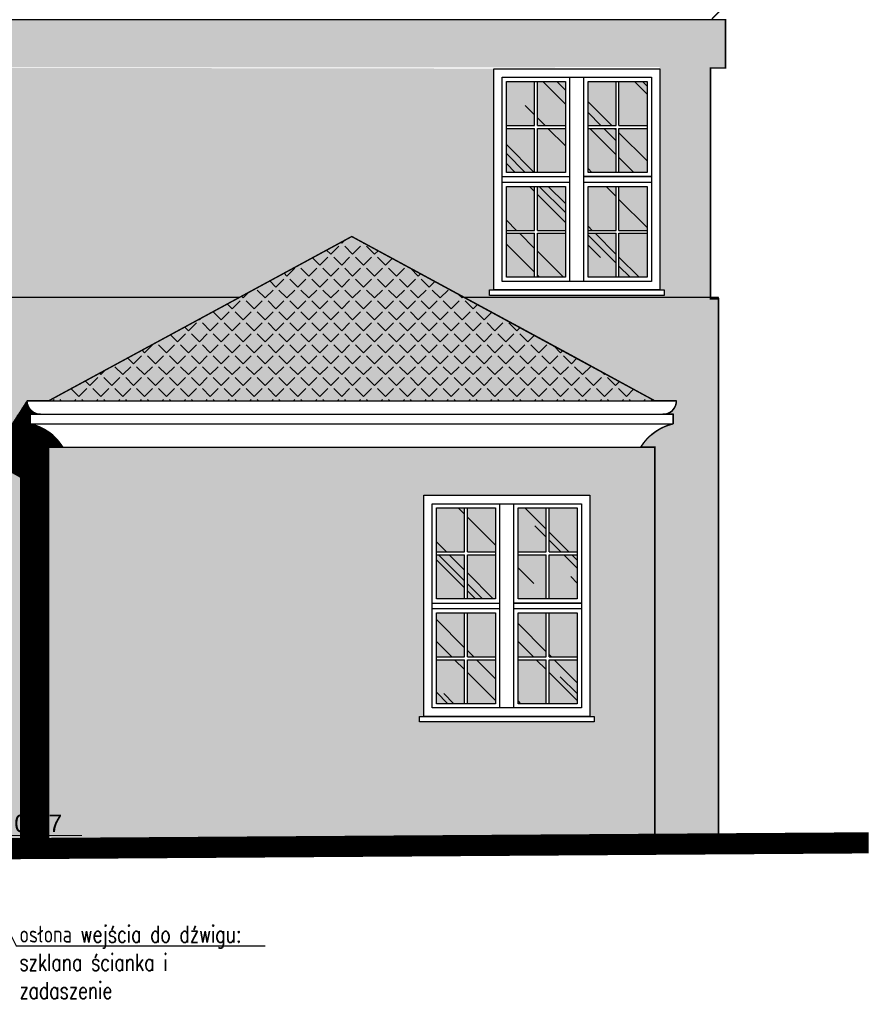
# Model space of a CAD drawing. Header units: millimetres. Extents: x -33628 to -373, y -3399 to 2697.
# Tile 11 of 99: x -31501 to -30895, y 1379 to 2078. Entities that reach past the tile are written whole.
import ezdxf
from ezdxf import colors
from ezdxf.entities.mleader import LeaderData, LeaderLine
from ezdxf.math import Vec2, Vec3

# ---------------------------------------------------------------- set-up
doc = ezdxf.new("R2010")
doc.units = ezdxf.units.MM
doc.header["$LTSCALE"] = 0.2
doc.header["$MEASUREMENT"] = 0
for name, color, linetype, true_color in [('_md-cokół', 7, 'Continuous', 0xb90000), ('_md-dach czerwień', 7, 'Continuous', 0xff7c51), ('_md-kolor 1', 7, 'Continuous', 0xffd2a8), ('_md-kolor 2', 7, 'Continuous', 0xffc31e), ('_md-szyby tło', 7, 'Continuous', 0xd6f4fe)]:
    doc.layers.add(name, color=color, linetype=linetype, true_color=true_color)
for name, color, linetype in [('_MD-DACHÓWKA', 7, 'Continuous'), ('_md-elewacje', 7, 'Continuous'), ('_md-elewacje-obrysowe', 2, 'Continuous'), ('A-opis', 7, 'Continuous'), ('A-szkło', 154, 'Continuous'), ('A-teren', 7, 'Continuous')]:
    doc.layers.add(name, color=color, linetype=linetype)
doc.layers.add('A_OPIS', color=2, linetype='Continuous', lineweight=13)
doc.styles.add('Arch-Dim', font='romans.shx', dxfattribs={"width": 0.75})
doc.styles.add('ODNOŚNIKI', font='arial.ttf')

# ---------------------------------------------------------------- blocks, each defined once
blk = doc.blocks.new('ZNAK-POZIOM przekrój')
at = {"ltscale": 10}
for p in [(0, 7.68), (-3.13, 3.12)]:
    blk.add_line(p, (0, 0), dxfattribs=at)
at = {"ltscale": 5}
blk.add_line((10.19, 3.12), (-3.13, 3.12), dxfattribs=at)
at = {"style": 'ODNOŚNIKI', "flags": 4}
for tag, p in [('ZNAK', (-2.76, 3.59)), ('POZIOM', (0.61, 3.59))]:
    blk.add_attdef(tag, p, '', height=2.5, dxfattribs=at)
blk = doc.blocks.new('_Dot')
at = {"color": 0, "linetype": 'ByBlock', "lineweight": -2}
blk.add_line((-0.5, 0), (-1, 0), dxfattribs=at)
at = {"color": 0, "linetype": 'ByBlock', "const_width": 0.5}
blk.add_lwpolyline([(-0.25, 0, 1), (0.25, 0, 1)], format="xyb", close=True, dxfattribs=at)

msp = doc.modelspace()

# ---------------------------------------------------------------- hatches: boundary and pattern name
at = {"layer": '_md-cokół'}
h = msp.add_hatch(color=256, dxfattribs=at)
h.dxf.hatch_style = 1
h.paths.add_polyline_path([(-31480.29, 1494.36), (-31480.29, 1519.19), (-31500.34, 1519.19), (-31500.34, 1494.23)])
h.paths.add_polyline_path([(-31522.83, 1494.08), (-31528.79, 1519.19), (-31628.31, 1519.19), (-31628.31, 1498.4)])
h.paths.add_polyline_path([(-31522.83, 1494.38), (-31500.34, 1494.22), (-31500.34, 1519.19), (-31528.79, 1519.19)])
h = msp.add_hatch(color=256, dxfattribs=at)
h.dxf.hatch_style = 1
h.paths.add_polyline_path([(-31049.65, 1497.29), (-31049.65, 1519.19), (-31480.29, 1519.19), (-31480.29, 1494.36)])
h.paths.add_polyline_path([(-31004.45, 1497.6), (-31004.45, 1519.19), (-31049.65, 1519.19), (-31049.65, 1497.29)])
at = {"layer": '_md-dach czerwień'}
h = msp.add_hatch(color=256, dxfattribs=at)
h.dxf.hatch_style = 1
h.paths.add_polyline_path([(-31049.65, 1807.2), (-31106.49, 1838.23), (-31264.97, 1923.89), (-31423.45, 1838.23), (-31480.29, 1807.2)])
at = {"layer": '_MD-DACHÓWKA'}
h = msp.add_hatch(dxfattribs=at)
h.set_pattern_fill('ANGLE', color=256, scale=40, angle=45)
h.set_pattern_definition([(45, (595.056, 1102.41), (-7.7781746, 7.7781746), [8, -3]), (135, (595.056, 1102.41), (-7.7781746, -7.7781746), [8, -3])])
h.paths.add_polyline_path([(-31049.65, 1807.2), (-31106.49, 1838.23), (-31264.97, 1923.89), (-31423.45, 1838.23), (-31480.29, 1807.2)])
at = {"layer": '_md-kolor 1'}
h = msp.add_hatch(color=256, dxfattribs=at)
h.dxf.hatch_style = 1
h.paths.add_polyline_path([(-31046.12, 2044.18), (-30999.45, 2044.21), (-30999.45, 2077.85), (-31009.45, 2077.85), (-31639.62, 2077.85), (-31639.63, 2043.84)])
h = msp.add_hatch(color=256, dxfattribs=at)
h.dxf.hatch_style = 1
h.paths.add_polyline_path([(-31480.29, 1807.2), (-31423.45, 1838.23), (-31345.01, 1880.63), (-31619.05, 1880.63), (-31619.05, 1764.76), (-31554.57, 1740.13), (-31529.44, 1740.13), (-31529.44, 1730.53), (-31507.83, 1722.27), (-31507.76, 1722.27), (-31507.76, 1720.27), (-31507.76, 1594.64), (-31500.34, 1586.97), (-31500.34, 1752.99), (-31515.21, 1761.36), (-31515.21, 1776.85), (-31495.63, 1807.2), (-31480.29, 1807.2)])
h.paths.add_polyline_path([(-31570.02, 1740.13), (-31619.05, 1758.86), (-31619.05, 1740.13)])
h.paths.add_polyline_path([(-31500.34, 1519.19), (-31500.34, 1586.97), (-31507.76, 1594.64), (-31507.76, 1519.19)])
h = msp.add_hatch(color=256, dxfattribs=at)
h.dxf.hatch_style = 1
h.paths.add_polyline_path([(-31004.45, 1519.19), (-31004.45, 1880.63), (-31184.93, 1880.63), (-31106.49, 1838.23), (-31049.65, 1807.2), (-31034.31, 1807.2, -0.414229), (-31043.88, 1797.63), (-31036.53, 1797.63), (-31036.53, 1790.86, 0.203197), (-31059.65, 1774.35), (-31049.65, 1774.35), (-31049.65, 1519.19)])
at = {"layer": '_md-kolor 1', "transparency": 33554687}
h = msp.add_hatch(dxfattribs=at)
h.set_pattern_fill('ANSI37', color=256)
h.set_pattern_definition([(45, (0, 2672.98716), (-0.08838834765, 0.08838834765), []), (135, (0, 2672.98716), (-0.08838834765, -0.08838834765), [])])
edge = h.paths.add_edge_path()
edge.add_line((-31495.63, 1807.2), (-31515.21, 1776.85))
edge.add_line((-31515.21, 1776.85), (-31515.21, 1761.36))
edge.add_line((-31515.21, 1761.36), (-31500.34, 1752.99))
edge.add_line((-31500.34, 1752.99), (-31500.34, 1489.22))
edge.add_line((-31500.34, 1489.22), (-31480.29, 1489.22))
edge.add_line((-31480.29, 1489.22), (-31480.29, 1774.35))
edge.add_line((-31480.29, 1774.35), (-31470.29, 1774.35))
edge.add_arc((-31501.33, 1755.33), 36.4, 31.49637, 77.44013)
edge.add_line((-31493.42, 1790.86), (-31493.42, 1797.63))
edge.add_line((-31493.42, 1797.63), (-31486.06, 1797.63))
edge.add_arc((-31486.06, 1807.2), 9.57, 179.99691, 270, ccw=False)
at = {"layer": '_md-kolor 1'}
h = msp.add_hatch(color=256, dxfattribs=at)
h.dxf.hatch_style = 1
h.paths.add_polyline_path([(-31480.29, 1673.22), (-31213.83, 1673.22), (-31213.83, 1583.13), (-31216.83, 1583.13), (-31216.83, 1579.13), (-31092.83, 1579.13), (-31092.83, 1583.13), (-31095.83, 1583.13), (-31095.83, 1673.22), (-31049.65, 1673.22), (-31049.65, 1519.19), (-31434.82, 1519.19), (-31480.29, 1566.23)])
h.paths.add_polyline_path([(-31480.29, 1673.22), (-31480.29, 1733.28), (-31480.29, 1774.35), (-31049.65, 1774.35), (-31049.65, 1673.22), (-31095.83, 1673.22), (-31095.83, 1740.13), (-31213.83, 1740.13), (-31213.83, 1673.22)])
h = msp.add_hatch(color=256, dxfattribs=at)
h.dxf.hatch_style = 1
h.paths.add_polyline_path([(-31480.29, 1519.19), (-31434.82, 1519.19), (-31480.29, 1566.23)])
at = {"layer": '_md-kolor 2'}
h = msp.add_hatch(color=256, dxfattribs=at)
h.dxf.hatch_style = 1
h.paths.add_polyline_path([(-31639.65, 1881.95), (-31526.44, 1881.95), (-31526.44, 1885.95), (-31529.44, 1885.95), (-31529.44, 1981.12), (-31164.12, 1981.12), (-31164.12, 1885.95), (-31167.12, 1885.95), (-31167.12, 1881.95), (-31043.12, 1881.95), (-31043.12, 1885.95), (-31046.12, 1885.95), (-31046.12, 1981.12), (-31010.18, 1981.12), (-31010.12, 1880.63), (-31184.93, 1880.63), (-31264.97, 1923.89), (-31345.01, 1880.63), (-31639.65, 1880.63)])
h.paths.add_polyline_path([(-31529.44, 1981.12), (-31529.44, 2042.95), (-31639.63, 2043.84), (-31046.12, 2042.95), (-31164.12, 2042.95), (-31164.12, 1981.12)])
h = msp.add_hatch(color=256, dxfattribs=at)
h.dxf.hatch_style = 1
h.paths.add_polyline_path([(-31010.12, 1981.12), (-31010.21, 2043.63), (-30999.45, 2043.63), (-30999.45, 2044.21), (-31046.12, 2044.18), (-31046.12, 2042.95), (-31046.12, 1981.12)])
at = {"layer": '_md-szyby tło'}
h = msp.add_hatch(color=256, dxfattribs=at)
h.dxf.hatch_style = 1
h.paths.add_polyline_path([(-31055.12, 2033.95), (-31055.12, 2002.7), (-31075.12, 2002.7), (-31075.12, 2033.95)])
h.paths.add_polyline_path([(-31077.12, 2002.7), (-31097.12, 2002.7), (-31097.12, 2033.95), (-31077.12, 2033.95)])
h.paths.add_polyline_path([(-31097.12, 1969.45), (-31097.12, 2000.7), (-31077.12, 2000.7), (-31077.12, 1969.45)])
h.paths.add_polyline_path([(-31055.12, 1969.45), (-31075.12, 1969.45), (-31075.12, 2000.7), (-31055.12, 2000.7)])
h.paths.add_polyline_path([(-31055.12, 1959.45), (-31055.12, 1928.2), (-31075.12, 1928.2), (-31075.12, 1959.45)])
h.paths.add_polyline_path([(-31077.12, 1928.2), (-31097.12, 1928.2), (-31097.12, 1959.45), (-31077.12, 1959.45)])
h.paths.add_polyline_path([(-31097.12, 1894.95), (-31097.12, 1926.2), (-31077.12, 1926.2), (-31077.12, 1894.95)])
h.paths.add_polyline_path([(-31055.12, 1894.95), (-31075.12, 1894.95), (-31075.12, 1926.2), (-31055.12, 1926.2)])
h.paths.add_polyline_path([(-31113.12, 1894.95), (-31133.12, 1894.95), (-31133.12, 1926.2), (-31113.12, 1926.2)])
h.paths.add_polyline_path([(-31155.12, 1894.95), (-31155.12, 1926.2), (-31135.12, 1926.2), (-31135.12, 1894.95)])
h.paths.add_polyline_path([(-31135.12, 1928.2), (-31155.12, 1928.2), (-31155.12, 1959.45), (-31135.12, 1959.45)])
h.paths.add_polyline_path([(-31155.12, 1969.45), (-31155.12, 2000.7), (-31135.12, 2000.7), (-31135.12, 1969.45)])
h.paths.add_polyline_path([(-31113.12, 1969.45), (-31133.12, 1969.45), (-31133.12, 2000.7), (-31113.12, 2000.7)])
h.paths.add_polyline_path([(-31113.12, 1959.45), (-31113.12, 1928.2), (-31133.12, 1928.2), (-31133.12, 1959.45)])
h.paths.add_polyline_path([(-31135.12, 2002.7), (-31155.12, 2002.7), (-31155.12, 2033.95), (-31135.12, 2033.95)])
h.paths.add_polyline_path([(-31113.12, 2033.95), (-31113.12, 2002.7), (-31133.12, 2002.7), (-31133.12, 2033.95)])
h = msp.add_hatch(color=256, dxfattribs=at)
h.dxf.hatch_style = 1
h.paths.add_polyline_path([(-31104.83, 1592.13), (-31124.83, 1592.13), (-31124.83, 1623.38), (-31104.83, 1623.38)])
h.paths.add_polyline_path([(-31146.83, 1592.13), (-31146.83, 1623.38), (-31126.83, 1623.38), (-31126.83, 1592.13)])
h.paths.add_polyline_path([(-31126.83, 1625.38), (-31146.83, 1625.38), (-31146.83, 1656.63), (-31126.83, 1656.63)])
h.paths.add_polyline_path([(-31104.83, 1656.63), (-31104.83, 1625.38), (-31124.83, 1625.38), (-31124.83, 1656.63)])
h.paths.add_polyline_path([(-31104.83, 1666.63), (-31124.83, 1666.63), (-31124.83, 1697.88), (-31104.83, 1697.88)])
h.paths.add_polyline_path([(-31146.83, 1666.63), (-31146.83, 1697.88), (-31126.83, 1697.88), (-31126.83, 1666.63)])
h.paths.add_polyline_path([(-31126.83, 1699.88), (-31146.83, 1699.88), (-31146.83, 1731.13), (-31126.83, 1731.13)])
h.paths.add_polyline_path([(-31104.83, 1731.13), (-31104.83, 1699.88), (-31124.83, 1699.88), (-31124.83, 1731.13)])
h.paths.add_polyline_path([(-31162.83, 1731.13), (-31162.83, 1699.88), (-31182.83, 1699.88), (-31182.83, 1731.13)])
h.paths.add_polyline_path([(-31184.83, 1699.88), (-31204.83, 1699.88), (-31204.83, 1731.13), (-31184.83, 1731.13)])
h.paths.add_polyline_path([(-31162.83, 1656.63), (-31162.83, 1625.38), (-31182.83, 1625.38), (-31182.83, 1656.63)])
h.paths.add_polyline_path([(-31184.83, 1625.38), (-31204.83, 1625.38), (-31204.83, 1656.63), (-31184.83, 1656.63)])
h.paths.add_polyline_path([(-31204.83, 1592.13), (-31204.83, 1623.38), (-31184.83, 1623.38), (-31184.83, 1592.13)])
h.paths.add_polyline_path([(-31204.83, 1666.63), (-31204.83, 1697.88), (-31184.83, 1697.88), (-31184.83, 1666.63)])
h.paths.add_polyline_path([(-31162.83, 1666.63), (-31182.83, 1666.63), (-31182.83, 1697.88), (-31162.83, 1697.88)])
h.paths.add_polyline_path([(-31162.83, 1592.13), (-31182.83, 1592.13), (-31182.83, 1623.38), (-31162.83, 1623.38)])
at = {"layer": 'A-szkło', "transparency": 33554679}
h = msp.add_hatch(dxfattribs=at)
h.set_pattern_fill('AR-RROOF', color=256, scale=50, angle=225)
h.set_pattern_definition([(315, (-2761.384, 1101.735), (113.137085, -42.42641), [750, -100, 250, -50]), (315, (-2696.68, 1072.39), (11.66726, 82.37794), [150, -16.5, 300, -37.5]), (315, (-2713.654, 1114.11), (207.53584, -160.159686), [400, -70, 200, -50])])
h.paths.add_polyline_path([(-31055.12, 2033.95), (-31055.12, 2002.7), (-31075.12, 2002.7), (-31075.12, 2033.95)])
h.paths.add_polyline_path([(-31077.12, 2002.7), (-31097.12, 2002.7), (-31097.12, 2033.95), (-31077.12, 2033.95)])
h.paths.add_polyline_path([(-31097.12, 1969.45), (-31097.12, 2000.7), (-31077.12, 2000.7), (-31077.12, 1969.45)])
h.paths.add_polyline_path([(-31055.12, 1969.45), (-31075.12, 1969.45), (-31075.12, 2000.7), (-31055.12, 2000.7)])
h.paths.add_polyline_path([(-31055.12, 1959.45), (-31055.12, 1928.2), (-31075.12, 1928.2), (-31075.12, 1959.45)])
h.paths.add_polyline_path([(-31077.12, 1928.2), (-31097.12, 1928.2), (-31097.12, 1959.45), (-31077.12, 1959.45)])
h.paths.add_polyline_path([(-31097.12, 1894.95), (-31097.12, 1926.2), (-31077.12, 1926.2), (-31077.12, 1894.95)])
h.paths.add_polyline_path([(-31055.12, 1894.95), (-31075.12, 1894.95), (-31075.12, 1926.2), (-31055.12, 1926.2)])
h.paths.add_polyline_path([(-31113.12, 1894.95), (-31133.12, 1894.95), (-31133.12, 1926.2), (-31113.12, 1926.2)])
h.paths.add_polyline_path([(-31155.12, 1894.95), (-31155.12, 1926.2), (-31135.12, 1926.2), (-31135.12, 1894.95)])
h.paths.add_polyline_path([(-31135.12, 1928.2), (-31155.12, 1928.2), (-31155.12, 1959.45), (-31135.12, 1959.45)])
h.paths.add_polyline_path([(-31155.12, 1969.45), (-31155.12, 2000.7), (-31135.12, 2000.7), (-31135.12, 1969.45)])
h.paths.add_polyline_path([(-31113.12, 1969.45), (-31133.12, 1969.45), (-31133.12, 2000.7), (-31113.12, 2000.7)])
h.paths.add_polyline_path([(-31113.12, 1959.45), (-31113.12, 1928.2), (-31133.12, 1928.2), (-31133.12, 1959.45)])
h.paths.add_polyline_path([(-31135.12, 2002.7), (-31155.12, 2002.7), (-31155.12, 2033.95), (-31135.12, 2033.95)])
h.paths.add_polyline_path([(-31113.12, 2033.95), (-31113.12, 2002.7), (-31133.12, 2002.7), (-31133.12, 2033.95)])
h = msp.add_hatch(dxfattribs=at)
h.set_pattern_fill('AR-RROOF', color=256, scale=50, angle=225)
h.set_pattern_definition([(315, (-2811.095, 1102.41), (113.137085, -42.42641), [750, -100, 250, -50]), (315, (-2746.395, 1073.065), (11.66726, 82.37794), [150, -16.5, 300, -37.5]), (315, (-2763.365, 1114.784), (207.53584, -160.159686), [400, -70, 200, -50])])
h.paths.add_polyline_path([(-31104.83, 1592.13), (-31124.83, 1592.13), (-31124.83, 1623.38), (-31104.83, 1623.38)])
h.paths.add_polyline_path([(-31146.83, 1592.13), (-31146.83, 1623.38), (-31126.83, 1623.38), (-31126.83, 1592.13)])
h.paths.add_polyline_path([(-31126.83, 1625.38), (-31146.83, 1625.38), (-31146.83, 1656.63), (-31126.83, 1656.63)])
h.paths.add_polyline_path([(-31104.83, 1656.63), (-31104.83, 1625.38), (-31124.83, 1625.38), (-31124.83, 1656.63)])
h.paths.add_polyline_path([(-31104.83, 1666.63), (-31124.83, 1666.63), (-31124.83, 1697.88), (-31104.83, 1697.88)])
h.paths.add_polyline_path([(-31146.83, 1666.63), (-31146.83, 1697.88), (-31126.83, 1697.88), (-31126.83, 1666.63)])
h.paths.add_polyline_path([(-31126.83, 1699.88), (-31146.83, 1699.88), (-31146.83, 1731.13), (-31126.83, 1731.13)])
h.paths.add_polyline_path([(-31104.83, 1731.13), (-31104.83, 1699.88), (-31124.83, 1699.88), (-31124.83, 1731.13)])
h.paths.add_polyline_path([(-31162.83, 1731.13), (-31162.83, 1699.88), (-31182.83, 1699.88), (-31182.83, 1731.13)])
h.paths.add_polyline_path([(-31184.83, 1699.88), (-31204.83, 1699.88), (-31204.83, 1731.13), (-31184.83, 1731.13)])
h.paths.add_polyline_path([(-31162.83, 1656.63), (-31162.83, 1625.38), (-31182.83, 1625.38), (-31182.83, 1656.63)])
h.paths.add_polyline_path([(-31184.83, 1625.38), (-31204.83, 1625.38), (-31204.83, 1656.63), (-31184.83, 1656.63)])
h.paths.add_polyline_path([(-31204.83, 1592.13), (-31204.83, 1623.38), (-31184.83, 1623.38), (-31184.83, 1592.13)])
h.paths.add_polyline_path([(-31204.83, 1666.63), (-31204.83, 1697.88), (-31184.83, 1697.88), (-31184.83, 1666.63)])
h.paths.add_polyline_path([(-31162.83, 1666.63), (-31182.83, 1666.63), (-31182.83, 1697.88), (-31162.83, 1697.88)])
h.paths.add_polyline_path([(-31162.83, 1592.13), (-31182.83, 1592.13), (-31182.83, 1623.38), (-31162.83, 1623.38)])

# ---------------------------------------------------------------- linework, layer by layer
msp.add_lwpolyline([(-31495.63, 1807.2), (-31515.21, 1776.85), (-31515.21, 1761.36), (-31500.34, 1752.99), (-31500.34, 1489.22), (-31480.29, 1489.22), (-31480.29, 1774.35), (-31470.29, 1774.35, 0.203197), (-31493.42, 1790.86), (-31493.42, 1797.63), (-31486.06, 1797.63, -0.414229), (-31495.63, 1807.2)], format="xyb")
at = {"layer": '_md-elewacje'}
for p, q in [((-30999.45, 2077.85), (-30999.45, 2043.63)), ((-31010.12, 2043.63), (-31010.12, 1880.63)), ((-31110.12, 1891.95), (-31110.12, 2036.95)), ((-31100.12, 1891.95), (-31100.12, 2036.95)), ((-31135.12, 2002.7), (-31135.12, 2033.95)), ((-31133.12, 2002.7), (-31133.12, 2033.95)), ((-31077.12, 2002.7), (-31077.12, 2033.95)), ((-31075.12, 2002.7), (-31075.12, 2033.95)), ((-31155.12, 2002.7), (-31135.12, 2002.7)), ((-31155.12, 2000.7), (-31135.12, 2000.7)), ((-31135.12, 1969.45), (-31135.12, 2000.7)), ((-31133.12, 2002.7), (-31113.12, 2002.7)), ((-31133.12, 1969.45), (-31133.12, 2000.7)), ((-31133.12, 2000.7), (-31113.12, 2000.7)), ((-31097.12, 2002.7), (-31077.12, 2002.7)), ((-31097.12, 2000.7), (-31077.12, 2000.7)), ((-31077.12, 1969.45), (-31077.12, 2000.7)), ((-31075.12, 2002.7), (-31055.12, 2002.7)), ((-31075.12, 1969.45), (-31075.12, 2000.7)), ((-31075.12, 2000.7), (-31055.12, 2000.7)), ((-31158.12, 1966.45), (-31110.12, 1966.45)), ((-31100.12, 1966.45), (-31052.12, 1966.45)), ((-31158.12, 1962.45), (-31110.12, 1962.45)), ((-31135.12, 1928.2), (-31135.12, 1959.45)), ((-31133.12, 1928.2), (-31133.12, 1959.45)), ((-31100.12, 1962.45), (-31052.12, 1962.45)), ((-31077.12, 1928.2), (-31077.12, 1959.45)), ((-31075.12, 1928.2), (-31075.12, 1959.45)), ((-31155.12, 1928.2), (-31135.12, 1928.2)), ((-31155.12, 1926.2), (-31135.12, 1926.2)), ((-31135.12, 1894.95), (-31135.12, 1926.2)), ((-31133.12, 1928.2), (-31113.12, 1928.2)), ((-31133.12, 1894.95), (-31133.12, 1926.2)), ((-31133.12, 1926.2), (-31113.12, 1926.2)), ((-31097.12, 1928.2), (-31077.12, 1928.2)), ((-31097.12, 1926.2), (-31077.12, 1926.2)), ((-31077.12, 1894.95), (-31077.12, 1926.2)), ((-31075.12, 1928.2), (-31055.12, 1928.2)), ((-31075.12, 1894.95), (-31075.12, 1926.2)), ((-31075.12, 1926.2), (-31055.12, 1926.2)), ((-31345.01, 1880.63), (-31639.65, 1880.63)), ((-31004.45, 1880.63), (-31184.93, 1880.63)), ((-31004.45, 1490.63), (-31004.45, 1880.63)), ((-31495.63, 1807.2), (-31034.31, 1807.2)), ((-31493.42, 1797.63), (-31036.53, 1797.63)), ((-31493.42, 1790.86), (-31036.53, 1790.86)), ((-31480.29, 1774.35), (-31049.65, 1774.35)), ((-31159.83, 1589.13), (-31159.83, 1734.13)), ((-31149.83, 1589.13), (-31149.83, 1734.13)), ((-31184.83, 1699.88), (-31184.83, 1731.13)), ((-31182.83, 1699.88), (-31182.83, 1731.13)), ((-31126.83, 1699.88), (-31126.83, 1731.13)), ((-31124.83, 1699.88), (-31124.83, 1731.13)), ((-31204.83, 1699.88), (-31184.83, 1699.88)), ((-31182.83, 1699.88), (-31162.83, 1699.88)), ((-31146.83, 1699.88), (-31126.83, 1699.88)), ((-31124.83, 1699.88), (-31104.83, 1699.88)), ((-31204.83, 1697.88), (-31184.83, 1697.88)), ((-31184.83, 1666.63), (-31184.83, 1697.88)), ((-31182.83, 1697.88), (-31162.83, 1697.88)), ((-31182.83, 1666.63), (-31182.83, 1697.88)), ((-31146.83, 1697.88), (-31126.83, 1697.88)), ((-31126.83, 1666.63), (-31126.83, 1697.88)), ((-31124.83, 1697.88), (-31104.83, 1697.88)), ((-31124.83, 1666.63), (-31124.83, 1697.88)), ((-31207.83, 1663.63), (-31159.83, 1663.63)), ((-31207.83, 1659.63), (-31159.83, 1659.63)), ((-31149.83, 1663.63), (-31101.83, 1663.63)), ((-31149.83, 1659.63), (-31101.83, 1659.63)), ((-31184.83, 1625.38), (-31184.83, 1656.63)), ((-31182.83, 1625.38), (-31182.83, 1656.63)), ((-31126.83, 1625.38), (-31126.83, 1656.63)), ((-31124.83, 1625.38), (-31124.83, 1656.63)), ((-31204.83, 1625.38), (-31184.83, 1625.38)), ((-31204.83, 1623.38), (-31184.83, 1623.38)), ((-31184.83, 1592.13), (-31184.83, 1623.38)), ((-31182.83, 1625.38), (-31162.83, 1625.38)), ((-31182.83, 1623.38), (-31162.83, 1623.38)), ((-31182.83, 1592.13), (-31182.83, 1623.38)), ((-31146.83, 1625.38), (-31126.83, 1625.38)), ((-31146.83, 1623.38), (-31126.83, 1623.38)), ((-31126.83, 1592.13), (-31126.83, 1623.38)), ((-31124.83, 1625.38), (-31104.83, 1625.38)), ((-31124.83, 1592.13), (-31124.83, 1623.38)), ((-31124.83, 1623.38), (-31104.83, 1623.38))]:
    msp.add_line(p, q, dxfattribs=at)
for points in [[(-31046.12, 1885.95), (-31164.12, 1885.95), (-31164.12, 2042.95), (-31046.12, 2042.95)], [(-31052.12, 1891.95), (-31158.12, 1891.95), (-31158.12, 2036.95), (-31052.12, 2036.95)], [(-31052.12, 1966.45), (-31100.12, 1966.45), (-31100.12, 2036.95), (-31052.12, 2036.95)], [(-31113.12, 1969.45), (-31155.12, 1969.45), (-31155.12, 2033.95), (-31113.12, 2033.95)], [(-31055.12, 1969.45), (-31097.12, 1969.45), (-31097.12, 2033.95), (-31055.12, 2033.95)], [(-31113.12, 1894.95), (-31155.12, 1894.95), (-31155.12, 1959.45), (-31113.12, 1959.45)], [(-31055.12, 1894.95), (-31097.12, 1894.95), (-31097.12, 1959.45), (-31055.12, 1959.45)], [(-31043.12, 1881.95), (-31167.12, 1881.95), (-31167.12, 1885.95), (-31043.12, 1885.95)], [(-31095.83, 1583.13), (-31213.83, 1583.13), (-31213.83, 1740.13), (-31095.83, 1740.13)], [(-31101.83, 1589.13), (-31207.83, 1589.13), (-31207.83, 1734.13), (-31101.83, 1734.13)], [(-31101.83, 1663.63), (-31149.83, 1663.63), (-31149.83, 1734.13), (-31101.83, 1734.13)], [(-31162.83, 1666.63), (-31204.83, 1666.63), (-31204.83, 1731.13), (-31162.83, 1731.13)], [(-31104.83, 1666.63), (-31146.83, 1666.63), (-31146.83, 1731.13), (-31104.83, 1731.13)], [(-31162.83, 1592.13), (-31204.83, 1592.13), (-31204.83, 1656.63), (-31162.83, 1656.63)], [(-31104.83, 1592.13), (-31146.83, 1592.13), (-31146.83, 1656.63), (-31104.83, 1656.63)], [(-31092.83, 1579.13), (-31216.83, 1579.13), (-31216.83, 1583.13), (-31092.83, 1583.13)]]:
    msp.add_lwpolyline(points, close=True, dxfattribs=at)
at = {"layer": '_md-elewacje-obrysowe'}
msp.add_line((-30999.45, 2077.85), (-31639.62, 2077.85), dxfattribs=at)
at = {"layer": '_md-elewacje-obrysowe', "const_width": 1}
for points in [[(-31004.45, 1490.78), (-31004.45, 1879.63), (-31010.12, 1879.63), (-31010.21, 2043.63), (-30999.45, 2043.63), (-30999.45, 2077.85), (-31009.45, 2077.85, -0.177038), (-30981.33, 2094.36), (-30981.33, 2101.13), (-30988.68, 2101.13, 0.414229), (-30979.11, 2110.7), (-30994.45, 2110.7), (-31044.23, 2145.7), (-31333.74, 2631.99), (-32334.94, 2631.99)], [(-31480.29, 1733.28), (-31480.29, 1774.35), (-31470.29, 1774.35, 0.203197), (-31493.42, 1790.86), (-31493.42, 1797.63), (-31486.06, 1797.63, -0.414229), (-31495.63, 1807.2), (-31480.29, 1807.2), (-31264.97, 1923.89)], [(-31049.65, 1494.36), (-31049.65, 1774.35), (-31059.65, 1774.35, -0.203197), (-31036.53, 1790.86), (-31036.53, 1797.63), (-31043.88, 1797.63, 0.414229), (-31034.31, 1807.2), (-31049.65, 1807.2), (-31264.97, 1923.89)]]:
    msp.add_lwpolyline(points, format="xyb", dxfattribs=at)
at = {"layer": '_md-elewacje-obrysowe'}
for points in [[(-31480.29, 1490.63), (-31480.29, 1774.35), (-31470.29, 1774.35, 0.203197), (-31493.42, 1790.86), (-31493.42, 1797.63), (-31486.06, 1797.63, -0.414229), (-31495.63, 1807.2), (-31480.29, 1807.2), (-31423.45, 1838.23), (-31264.97, 1923.89), (-31264.97, 1923.89)], [(-31049.65, 1490.63), (-31049.65, 1774.35), (-31059.65, 1774.35, -0.203197), (-31036.53, 1790.86), (-31036.53, 1797.63), (-31043.88, 1797.63, 0.414229), (-31034.31, 1807.2), (-31049.65, 1807.2), (-31106.49, 1838.23), (-31264.97, 1923.89), (-31264.97, 1923.89)]]:
    msp.add_lwpolyline(points, format="xyb", dxfattribs=at)
at = {"layer": '_md-elewacje-obrysowe', "const_width": 1}
msp.add_lwpolyline([(-31480.29, 1489.36), (-31480.29, 1733.28)], dxfattribs=at)
at = {"layer": 'A-teren', "const_width": 5}
for points in [[(-33510.85, 1490.63), (-32028.18, 1490.63), (-30897.65, 1498.33)], [(-33510.85, 1485.63), (-32028.17, 1485.63), (-30897.65, 1493.33)], [(-33510.85, 1480.63), (-32028.15, 1480.63), (-30897.65, 1488.33)]]:
    msp.add_lwpolyline(points, dxfattribs=at)

# ---------------------------------------------------------------- block references
at = {"layer": 'A_OPIS'}
ref = msp.add_blockref('ZNAK-POZIOM przekrój', (-31507.76, 1482.93), dxfattribs=dict(at, xscale=5, yscale=5, zscale=5, rotation=360))
ref.add_attrib('POZIOM', '0,07', (-31504.71, 1500.9), dxfattribs={"height": 12.5, "style": 'ODNOŚNIKI', "flags": 4})
ref.add_attrib('ZNAK', '-', (-31521.57, 1500.9), dxfattribs={"height": 12.5, "style": 'ODNOŚNIKI', "flags": 4})

# ---------------------------------------------------------------- leaders
at = {"layer": 'A-opis'}
ml = msp.add_multileader_mtext('Standard', dxfattribs=at)
ml.set_content('\\pxql,t4;osłona wejścia do dźwigu: szklana ścianka i zadaszenie', color=256, style='Arch-Dim')
ml.set_leader_properties(color=30)
ml.set_arrow_properties(name='DOT')
ml.build(insert=Vec2(0, 0))
ml.multileader.update_dxf_attribs({"text_left_attachment_type": 6, "text_right_attachment_type": 6, "dogleg_length": 2, "arrow_head_size": 5})
ctx = ml.context
ctx.base_point, ctx.char_height, ctx.arrow_head_size, ctx.landing_gap_size, ctx.plane_origin, ctx.plane_x_axis, ctx.plane_y_axis = Vec3(-31501.26, 1420.09), 12, 5, 0.2, Vec3(-30919.79, 5605.18), Vec3(-1, 0), Vec3(0, -1)
ctx.left_attachment, ctx.right_attachment = 6, 6
notes = []
notes.append((ctx, [(0, (1, 1, 0), (-31503.26, 1420.09), (1, 0), 2, [(1, [(-31588.73, 1723.69), (-31606.44, 1623.38)], 0, [])])]))
ctx.mtext.insert, ctx.mtext.width = Vec3(-31501.06, 1434.49), 172.914
for ctx, leaders in notes:
    for number, flags, end, landing, length, lines in leaders:
        leader = LeaderData()
        leader.index, (leader.has_last_leader_line, leader.has_dogleg_vector, leader.attachment_direction) = number, flags
        leader.last_leader_point, leader.dogleg_vector, leader.dogleg_length = Vec3(end), Vec3(landing), length
        for number, points, colour, breaks in lines:
            line = LeaderLine()
            line.index, line.vertices, line.color, line.breaks = number, Vec3.list(points), colors.encode_raw_color(colour), breaks
            leader.lines.append(line)
        ctx.leaders.append(leader)

doc.saveas('drawing.dxf')
